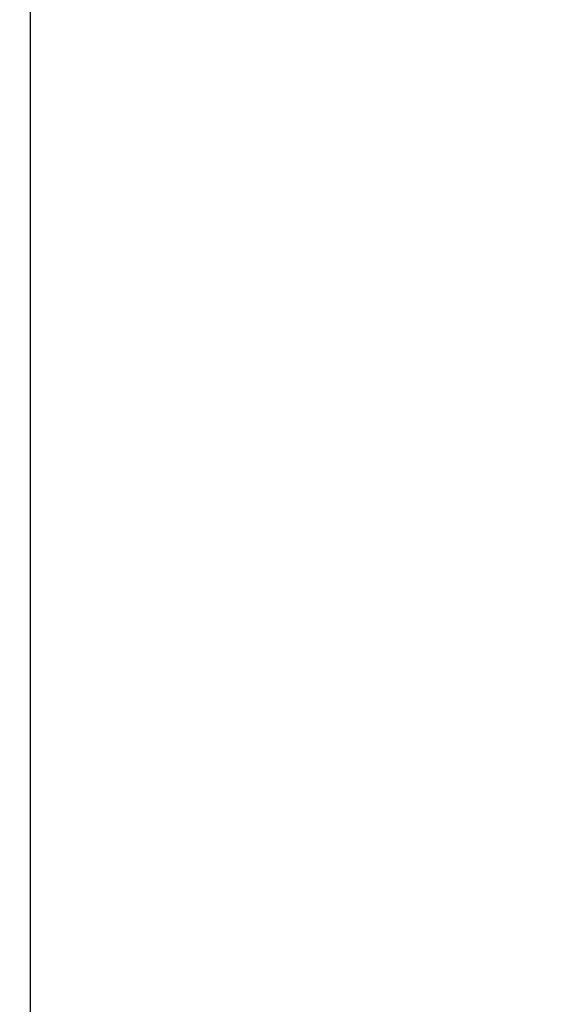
# Model space of a CAD drawing. Header units: millimetres. Extents: x -761 to -147, y -807 to -217.
# Tile 145 of 256: x -687.8881 to -687.8204, y -670.4275 to -670.3054. Entities that reach past the tile are written whole.
import ezdxf

# ---------------------------------------------------------------- set-up
doc = ezdxf.new("R2010")
doc.units = ezdxf.units.MM
doc.layers.add('Calque 02', color=7, linetype='Continuous', true_color=0xcab08b)
doc.layers.add('Calque 16', color=7, linetype='Continuous', true_color=0x343231)

msp = doc.modelspace()

# ---------------------------------------------------------------- linework, layer by layer
at = {"layer": 'Calque 02'}
for points in [[(-687.88678, -672.43368, -120.21683), (-687.88678, -577.85486, -120.21683), (-687.88678, -483.27605, -120.21683)], [(-687.88678, -672.43368, -110.21683), (-687.88678, -577.85486, -110.21683), (-687.88678, -483.27605, -110.21683)], [(-687.88678, -672.43368, -115.21683), (-687.88678, -577.85486, -115.21683), (-687.88678, -483.27605, -115.21683)]]:
    msp.add_open_spline(points, degree=2, dxfattribs=at)
at = {"layer": 'Calque 16'}
for points in [[(-686.90851, -670.42324, -106.90672), (-686.90851, -670.42324, -105.29743), (-688.45455, -669.9765, -105.29743), (-690.00059, -669.52976, -105.29743), (-690.00059, -669.52976, -106.90672), (-690.00059, -669.52976, -108.51601), (-688.45455, -669.9765, -108.51601), (-686.90851, -670.42324, -108.51601), (-686.90851, -670.42324, -106.90672)], [(-686.90851, -671.20139, -106.90672), (-686.90851, -671.20139, -105.29743), (-688.45454, -670.75461, -105.29743), (-690.00057, -670.30782, -105.29743), (-690.00057, -670.30782, -106.90672), (-690.00057, -670.30782, -108.51601), (-688.45454, -670.75461, -108.51601), (-686.90851, -671.20139, -108.51601), (-686.90851, -671.20139, -106.90672)]]:
    msp.add_rational_spline(points, [1, 0.707106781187, 1, 0.707106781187, 1, 0.707106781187, 1, 0.707106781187, 1], degree=2, knots=[0, 0, 0, 2.527869, 2.527869, 5.055738, 5.055738, 7.583607, 7.583607, 10.111476, 10.111476, 10.111476], dxfattribs=at)

doc.saveas('drawing.dxf')
